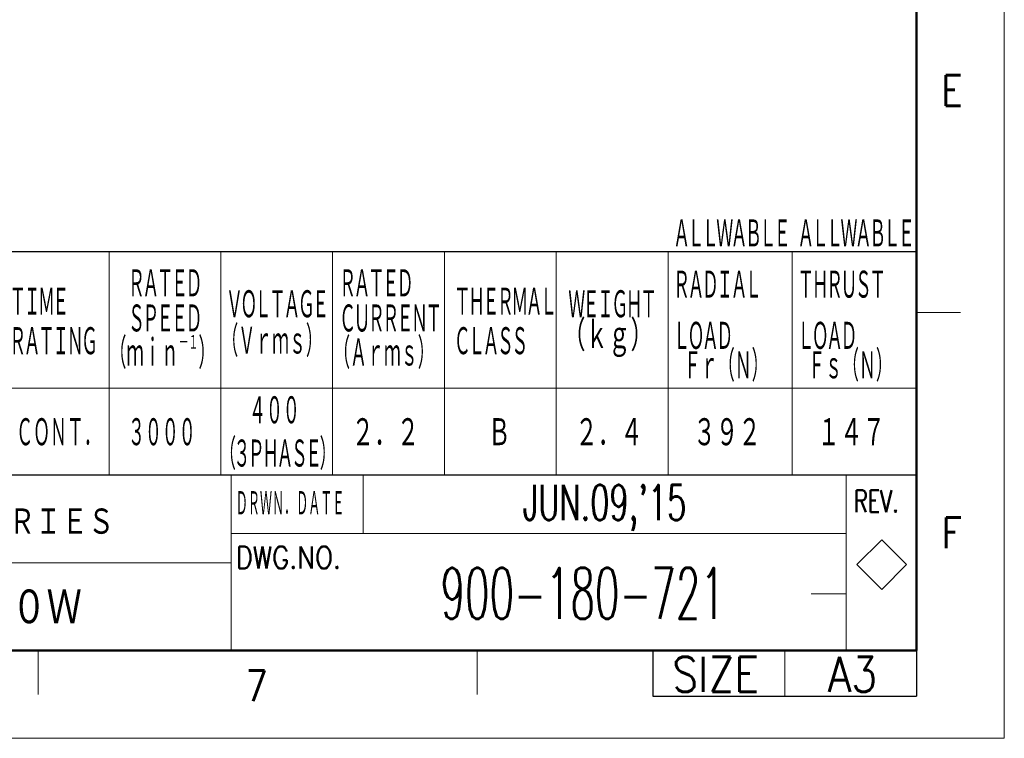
# Model space of a CAD drawing. Header units: millimetres. Extents: x 0 to 594, y 0 to 420.
# Tile 80 of 112: x 435 to 594, y 0 to 116. Entities that reach past the tile are written whole.
import ezdxf

# ---------------------------------------------------------------- set-up
doc = ezdxf.new("R2010")
doc.units = ezdxf.units.MM
doc.header["$LTSCALE"] = 0.257233
doc.layers.add('NoLayerName_001', color=7, linetype='Continuous')
doc.styles.get("Standard").update_dxf_attribs({"font": 'txt', "bigfont": 'extfont2'})

# ---------------------------------------------------------------- blocks, each defined once
blk = doc.blocks.new('JZB_0004')
at = {"layer": 'NoLayerName_001', "color": 3, "lineweight": 13}
for s, insert, char_height, attachment_point in [("\\A1;\\W0.6383;JUN.09,'15", (237.32, 14.64), 4, 5), ('\\A1;\\W0.8333;ＡＣ\u3000ＳＥＲＶＯＭＯＴＯＲ\u3000Σ－７\u3000ＳＥＲＩＥＳ', (110.32, 13.01), 3.27, 4), ('\\A1;\\W0.5593;900-180-721', (234.82, 4.89), 5.82, 5), ('\\A1;\\W0.8333;ＳＧＭ７Ａ\u3000ＭＯＤＥＬ\u3000７５０Ｗ', (145.82, 3.26), 4.36, 5)]:
    blk.add_mtext(s, dxfattribs=dict(at, insert=insert, char_height=char_height, attachment_point=attachment_point))

msp = doc.modelspace()

# ---------------------------------------------------------------- linework, layer by layer
at = {"layer": 'NoLayerName_001', "color": 7, "linetype": 'Continuous', "lineweight": 13}
for p, q in [((593.9754, 0), (593.9754, 420.0255)), ((490.7368, 32.9986), (490.7368, 42.4268)), ((574.2398, 31.9874), (570.2398, 27.9874)), ((578.2399, 27.9874), (574.2398, 31.9874)), ((570.2398, 27.9874), (574.2398, 23.9874)), ((574.2398, 23.9874), (578.2399, 27.9874)), ((558.6197, 14.1423), (558.6197, 6.774)), ((593.9754, 0), (0, 0))]:
    msp.add_line(p, q, dxfattribs=at)
at = {"layer": 'NoLayerName_001', "color": 7, "linetype": 'Continuous', "lineweight": 50}
for p, q in [((579.8331, 405.8832), (579.8331, 14.1423)), ((579.8331, 14.1423), (35.3557, 14.1423))]:
    msp.add_line(p, q, dxfattribs=at)
at = {"layer": 'NoLayerName_001', "color": 7, "linetype": 'Continuous', "lineweight": 25}
for p, q in [((265.8331, 78.4268), (579.8331, 78.4268)), ((35.3557, 42.4268), (579.8331, 42.4268)), ((537.4063, 14.1423), (537.4063, 6.774)), ((579.8331, 14.1423), (579.8331, 7.0711)), ((579.8331, 13.8451), (579.8331, 6.774)), ((579.8331, 13.8451), (579.8331, 6.774)), ((537.4063, 6.774), (579.8331, 6.774))]:
    msp.add_line(p, q, dxfattribs=at)
at = {"layer": 'NoLayerName_001', "color": 2, "linetype": 'Continuous', "lineweight": 13}
for p, q in [((449.8331, 78.4268), (449.8331, 42.4268)), ((467.8331, 78.4268), (467.8331, 42.4268)), ((485.8331, 78.4268), (485.8331, 42.4268)), ((503.8331, 78.4268), (503.8331, 42.4268)), ((521.8331, 78.4268), (521.8331, 42.4268)), ((539.8331, 78.4268), (539.8331, 42.4268)), ((559.8331, 78.4268), (559.8331, 42.4268)), ((586.9043, 68.59), (579.8331, 68.59)), ((265.8331, 56.4268), (579.8331, 56.4268)), ((469.5234, 42.4268), (469.5234, 14.1423)), ((568.5193, 14.1423), (568.5193, 42.4268)), ((568.5193, 42.1297), (568.5193, 14.1423)), ((469.5234, 32.9986), (568.5193, 32.9986)), ((469.5234, 28.2845), (332.3434, 28.2845)), ((568.5193, 23.2734), (562.8624, 23.2734)), ((438.4104, 14.1423), (438.4104, 7.0711)), ((509.1218, 14.1423), (509.1218, 7.0711))]:
    msp.add_line(p, q, dxfattribs=at)

# ---------------------------------------------------------------- block references
at = {"layer": 'NoLayerName_001', "xscale": 1.414227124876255, "yscale": 1.414227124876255, "zscale": 1.414227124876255}
msp.add_blockref('JZB_0004', (194.0072, 16.4262), dxfattribs=at)

# ---------------------------------------------------------------- texts
at = {"layer": 'NoLayerName_001', "color": 2, "lineweight": 13}
for s, insert, char_height, attachment_point in [('\\A1;\\W0.8600;E', (583.8187, 101.9021), 4.949795, 7), ('\\A1;\\W0.4167;ＤＲＷＮ．ＤＡＴＥ', (470.2424, 35.6741), 4.242681, 7), ('\\A1;\\W0.7000;REV.', (569.7693, 36.4514), 3.535568, 7), ('\\A1;\\W0.8600;F', (583.8718, 30.6383), 4.949795, 7), ('\\A1;\\W0.8600;SIZE', (547.4891, 7.4811), 5.656908, 8), ('\\A1;\\W0.8600;A3', (569.5492, 7.4811), 5.656908, 8), ('\\A1;\\W0.8600;7', (471.774, 5.9841), 4.949795, 7)]:
    msp.add_mtext(s, dxfattribs=dict(at, insert=insert, char_height=char_height, attachment_point=attachment_point))
at = {"layer": 'NoLayerName_001', "color": 3, "lineweight": 13, "char_height": 4.949795, "attachment_point": 7}
for s, insert in [('\\A1;\\W0.5000;\\T0.7500;ＡＬＬＷＡＢＬＥ\\PＲＡＤＩＡＬ\\PＬＯＡＤ', (540.666, 62.2586)), ('\\A1;\\W0.5000;\\T0.7500;ＡＬＬＷＡＢＬＥ\\PＴＨＲＵＳＴ\\PＬＯＡＤ', (560.666, 62.2586)), ('\\A1;\\W0.5000;\\T0.7500;ＶＯＬＴＡＧＥ', (468.666, 67.3558)), ('\\A1;\\W0.5000;\\T0.7500;ＷＥＩＧＨＴ', (523.7797, 67.3558)), ('\\A1;\\W0.5000;（Ｖｒｍｓ）', (467.9235, 61.4061)), ('\\A1;\\W0.6667;（ｋｇ）', (522.9134, 61.4061)), ('\\A1;\\W0.5143;（ｍｉｎ{\\A1;\\H0.50x;\\S－１^ ;}）', (449.8431, 59.4784)), ('\\A1;\\W0.5000;（Ａｒｍｓ）', (485.9235, 59.4784)), ('\\A1;\\W0.5000;Ｆｒ（Ｎ）', (542.4084, 57.4268)), ('\\A1;\\W0.5000;Ｆｓ（Ｎ）', (562.4084, 57.4268)), ('\\A1;\\W0.5000;４００', (472.3783, 50.2739)), ('\\A1;\\W0.5000;ＣＯＮＴ．', (434.8934, 46.7389)), ('\\A1;\\W0.5000;３０００', (452.8934, 46.7389)), ('\\A1;\\W0.6667;２．２', (488.8934, 46.7389)), ('\\A1;\\W0.6667;Ｂ', (510.8532, 46.7389)), ('\\A1;\\W0.6667;２．４', (524.8934, 46.7389)), ('\\A1;\\W0.6667;３９２', (543.8934, 46.7389)), ('\\A1;\\W0.6667;１４７', (563.8934, 46.7389)), ('\\A1;\\W0.5000;\\T0.7500;（３ＰＨＡＳＥ）', (467.5523, 43.2039))]:
    msp.add_mtext(s, dxfattribs=dict(at, insert=insert))
for s, insert, line_spacing_factor in [('\\A1;\\W0.5000;\\T0.7500;ＲＡＴＥＤ\\PＳＰＥＥＤ', (452.8934, 65.0632), 0.685714), ('\\A1;\\W0.5000;\\T0.7500;ＲＡＴＥＤ\\PＣＵＲＲＥＮＴ', (486.8934, 65.0632), 0.685714), ('\\A1;\\W0.5000;\\T0.7500;ＴＩＭＥ\\PＲＡＴＩＮＧ', (433.7797, 61.4061), 0.771429), ('\\A1;\\W0.5000;\\T0.7500;ＴＨＥＲＭＡＬ\\PＣＬＡＳＳ', (505.3509, 61.4061), 0.771429)]:
    msp.add_mtext(s, dxfattribs=dict(at, insert=insert, line_spacing_factor=line_spacing_factor))
at = {"layer": 'NoLayerName_001', "color": 7, "lineweight": 13, "insert": (470.2424, 27.3769), "char_height": 3.535568, "attachment_point": 7}
msp.add_mtext('\\A1;\\W0.8600;DWG.NO.', dxfattribs=at)

doc.saveas('drawing.dxf')
